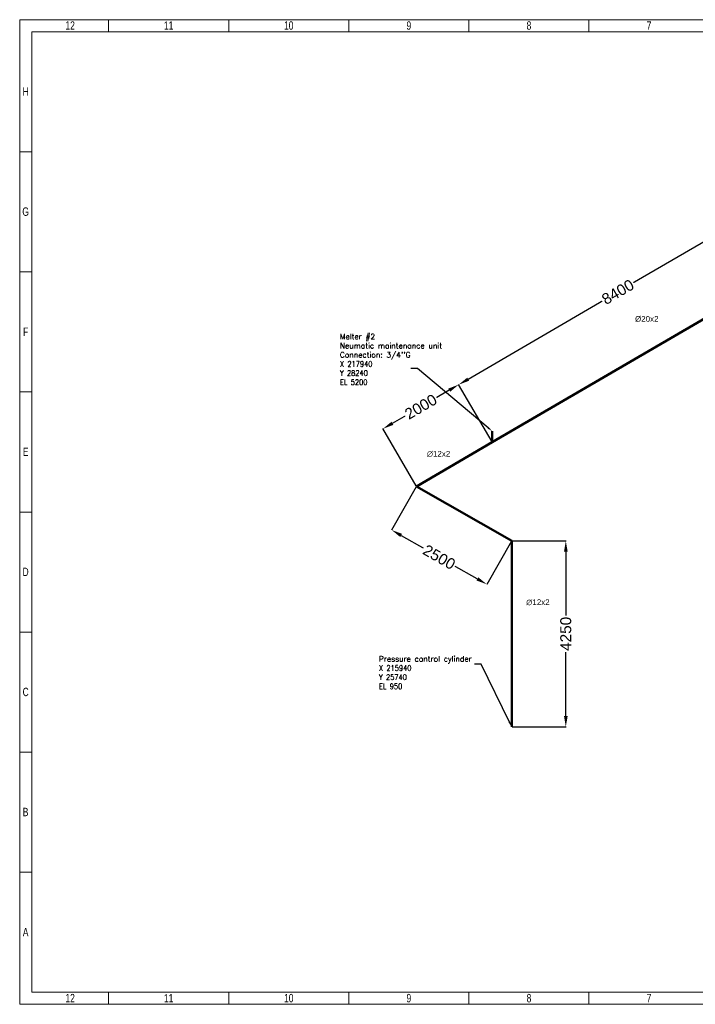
# Model space of a CAD drawing. Header units: millimetres. Extents: x 136540 to 167986, y -100244 to -77782.
# Tile 1 of 14: x 136540 to 151949, y -100244 to -77782. Entities that reach past the tile are written whole.
import ezdxf
from ezdxf import colors
from ezdxf.entities.mleader import LeaderData, LeaderLine
from ezdxf.math import Vec2, Vec3

# ---------------------------------------------------------------- set-up
doc = ezdxf.new("R2010")
doc.units = ezdxf.units.MM
doc.header["$LTSCALE"] = 0.25
doc.linetypes.add('HS_Solid', pattern=[0])
for name, color, linetype in [('Annotation', 7, 'Continuous'), ('COTAS', 136, 'Continuous'), ('Dimension', 1, 'Continuous')]:
    doc.layers.add(name, color=color, linetype=linetype)
doc.layers.add('Pipe Small Bore', color=30, linetype='Continuous', lineweight=50)
doc.styles.add('AdskIsoMetric', font='romans.shx')
doc.styles.add('MtXpl_Arial_Unicode_', font='ARIALUNI.ttf')
doc.styles.add('SLDTEXTSTYLE3', font='TXT', dxfattribs={"width": 0.75})
doc.styles.get("Standard").update_dxf_attribs({"font": 'arial.ttf'})
doc.dimstyles.new('AdskIsoMetric', dxfattribs={"dimtxt": 2.5, "dimasz": 2.5, "dimexe": 1, "dimexo": 2, "dimgap": 0.8, "dimtad": 1, "dimdec": 0, "dimrnd": 1, "dimzin": 0, "dimdsep": 46, "dimtxsty": 'AdskIsoMetric', "dimcen": 0, "dimclrt": 7, "dimadec": 0, "dimazin": 0, "dimtfac": 1, "dimtdec": 0, "dimtmove": 1, "dimatfit": 3, "dimfxl": 1, "dimtfill": 1, "dimfrac": 2, "dimtolj": 1, "dimtzin": 0, "dimarcsym": 0})

# ---------------------------------------------------------------- blocks, each defined once
blk = doc.blocks.new('*D79')
at = {"layer": 'Defpoints', "color": 0}
for p in [(147762, -89668), (148995, -89668), (147762, -93918)]:
    blk.add_point(p, dxfattribs=at)
at = {"layer": 'Dimension', "color": 0, "lineweight": -2}
for p, q in [((147772, -89668), (149000, -89668)), ((148995, -89918), (148995, -91411)), ((148995, -93668), (148995, -92175)), ((147772, -93918), (149000, -93918))]:
    blk.add_line(p, q, dxfattribs=at)
at = {"layer": 'Dimension', "color": 0}
for points in [[(149037, -89918), (148954, -89918), (148995, -89668)], [(148954, -93668), (149037, -93668), (148995, -93918)]]:
    blk.add_solid(points, dxfattribs=at)
at = {"layer": 'Dimension', "color": 7, "insert": (148995, -91793), "char_height": 250, "attachment_point": 5, "rotation": 90, "bg_fill": 3, "box_fill_scale": 1.1, "bg_fill_color": 257, "bg_fill_transparency": 0}
blk.add_mtext('\\A1;4250', dxfattribs=at)
blk = doc.blocks.new('*D80')
at = {"layer": 'Defpoints', "color": 0}
for p in [(145591, -88429), (145023, -89424), (147762, -89668)]:
    blk.add_point(p, dxfattribs=at)
at = {"layer": 'Dimension', "color": 0, "lineweight": -2}
for p, q in [((145586, -88438), (145020, -89428)), ((145240, -89548), (145779, -89856)), ((147757, -89677), (147191, -90668)), ((146977, -90539), (146437, -90231))]:
    blk.add_line(p, q, dxfattribs=at)
at = {"layer": 'Dimension', "color": 0}
for points in [[(145260, -89512), (145219, -89584), (145023, -89424)], [(146956, -90575), (146997, -90503), (147194, -90663)]]:
    blk.add_solid(points, dxfattribs=at)
at = {"layer": 'Dimension', "color": 7, "insert": (146108, -90044), "char_height": 250, "attachment_point": 5, "rotation": 330.2868, "bg_fill": 3, "box_fill_scale": 1.1, "bg_fill_color": 257, "bg_fill_transparency": 0}
blk.add_mtext('\\A1;2500', dxfattribs=at)
blk = doc.blocks.new('*D81')
at = {"layer": 'Defpoints', "color": 0}
for p in [(146553, -86108), (147319, -87422), (145591, -88429)]:
    blk.add_point(p, dxfattribs=at)
at = {"layer": 'Dimension', "color": 0, "lineweight": -2}
for p, q in [((146337, -86234), (146017, -86421)), ((147314, -87413), (146551, -86104)), ((145041, -86990), (145362, -86803)), ((145586, -88420), (144823, -87111))]:
    blk.add_line(p, q, dxfattribs=at)
at = {"layer": 'Dimension', "color": 0}
for points in [[(146358, -86270), (146316, -86198), (146553, -86108)], [(145020, -86954), (145062, -87026), (144825, -87115)]]:
    blk.add_solid(points, dxfattribs=at)
at = {"layer": 'Dimension', "color": 7, "insert": (145689, -86612), "char_height": 250, "attachment_point": 5, "rotation": 30.2327, "bg_fill": 3, "box_fill_scale": 1.1, "bg_fill_color": 257, "bg_fill_transparency": 0}
blk.add_mtext('\\A1;2000', dxfattribs=at)
blk = doc.blocks.new('*D82')
at = {"layer": 'Defpoints', "color": 0}
for p in [(153811, -81879), (154576, -83192), (147319, -87422)]:
    blk.add_point(p, dxfattribs=at)
at = {"layer": 'Dimension', "color": 0, "lineweight": -2}
for p, q in [((154571, -83184), (153808, -81875)), ((153595, -82005), (150508, -83804)), ((146769, -85983), (149856, -84184)), ((147314, -87413), (146551, -86104))]:
    blk.add_line(p, q, dxfattribs=at)
at = {"layer": 'Dimension', "color": 0}
for points in [[(153616, -82041), (153574, -81969), (153811, -81879)], [(146748, -85947), (146790, -86019), (146553, -86109)]]:
    blk.add_solid(points, dxfattribs=at)
at = {"layer": 'Dimension', "color": 7, "insert": (150182, -83994), "char_height": 250, "attachment_point": 5, "rotation": 30.2327, "bg_fill": 3, "box_fill_scale": 1.1, "bg_fill_color": 257, "bg_fill_transparency": 0}
blk.add_mtext('\\A1;8400', dxfattribs=at)
blk = doc.blocks.new('cajetin')
at = {"color": 7, "linetype": 'Continuous', "lineweight": 18}
for p, q in [((0, 0), (0, 615)), ((0, 615), (861, 615)), ((55.5, 607.5), (55.5, 615)), ((130.5, 607.5), (130.5, 615)), ((205.5, 607.5), (205.5, 615)), ((280.5, 607.5), (280.5, 615)), ((355.5, 607.5), (355.5, 615)), ((7.5, 7.5), (7.5, 607.5)), ((7.5, 607.5), (853.5, 607.5)), ((7.5, 532.5), (0, 532.5)), ((7.5, 457.5), (0, 457.5)), ((7.5, 382.5), (0, 382.5)), ((7.5, 307.5), (0, 307.5)), ((7.5, 307.5), (7.5, 307.5)), ((7.5, 232.5), (0, 232.5)), ((7.5, 157.5), (0, 157.5)), ((7.5, 82.5), (0, 82.5)), ((853.5, 7.5), (7.5, 7.5)), ((55.5, 7.5), (55.5, 0)), ((130.5, 7.5), (130.5, 0)), ((205.5, 7.5), (205.5, 0)), ((280.5, 7.5), (280.5, 0)), ((355.5, 7.5), (355.5, 0)), ((861, 0), (0, 0))]:
    blk.add_line(p, q, dxfattribs=at)
at = {"color": 7, "linetype": 'Continuous', "lineweight": 0, "char_height": 5.25, "attachment_point": 2, "style": 'SLDTEXTSTYLE3'}
for s, insert in [('12', (31.51, 613.99)), ('11', (93.01, 613.99)), ('10', (168.01, 613.99)), ('9', (243.01, 613.99)), ('8', (318.01, 613.99)), ('7', (393.01, 613.99)), ('H', (3.75, 572.74)), ('G', (3.68, 497.74)), ('F', (3.71, 422.74)), ('E', (3.74, 347.74)), ('D', (3.68, 272.74)), ('C', (3.73, 197.74)), ('B', (3.69, 122.74)), ('A', (3.7, 47.74)), ('12', (31.51, 6.49)), ('11', (93.01, 6.49)), ('10', (168.01, 6.49)), ('9', (243.01, 6.49)), ('8', (318.01, 6.49)), ('7', (393.01, 6.49))]:
    blk.add_mtext(s, dxfattribs=dict(at, insert=insert))
blk = doc.blocks.new('zw$3B4')
at = {"layer": 'Pipe Small Bore'}
for points in [[(2586, 6496), (12954, 12538)], [(12954, 12538), (12954, 8288)], [(9844, 10726), (10929, 10106)], [(10929, 10106), (10929, 5856)], [(11744, 7583), (12954, 8288)], [(11960, 7959), (11960, 7709)], [(12176, 8085), (12176, 7835)], [(11744, 7833), (11744, 7583)], [(2586, 6746), (2586, 6496)], [(858, 5489), (2586, 6496)], [(10929, 5856), (12058, 5212)], [(858, 5489), (3030, 4250)], [(12058, 5462), (12058, 5212)], [(3030, 4250), (3030, 0)]]:
    blk.add_lwpolyline(points, dxfattribs=at)
at = {"char_height": 125, "attachment_point": 1, "style": 'AdskIsoMetric'}
for s, insert in [("Melter #2^JNeumatic maintenance unit^J\\A1;Connection: 3/4''G^J\\A0;\\W0.8;X 217940^JY 28240^JEL 5200", (-890, 8970)), ('Launder laser cooling^J{\\W0.8;X 229040^JY 28240^JEL 950}', (14491, 7845)), ('Launder Dam Cylinder^J{\\W0.8;X 228790^JY 28240^JEL 950}', (14488, 6876)), ('Launder Dam Cylinder^J{\\W0.8;X 228540^JY 28240^JEL 950}', (12278, 6303)), ('Flexible for tilting^J{\\W0.8;X 226340^JY 25690^JEL 950}', (12868, 5117)), ('Pressure control cylinder^J{\\W0.8;X 215940^JY 25740^JEL 950}', (0, 1616))]:
    blk.add_mtext_dynamic_manual_height_columns(s, width=199051.18, gutter_width=625, heights=[0], dxfattribs=dict(at, insert=insert))
at = {"layer": 'COTAS', "color": 7, "linetype": 'HS_Solid', "style": 'MtXpl_Arial_Unicode_'}
for s, p in [('∅16x2', (10848, 11892)), ('∅16x2', (13079, 9792)), ('%%C20x2', (5842, 9245)), ('%%C20x2', (10209, 9221)), ('∅12x2', (11628, 8561)), ('∅12x2', (11628, 8334)), ('∅12x2', (11628, 8119)), ('∅16x2', (12614, 7785)), ('∅12x2', (1093, 6168)), ('%%C20x2', (10970, 5051)), ('∅12x2', (3360, 2783))]:
    blk.add_text(s, height=130, dxfattribs=at).set_placement(p)
at = {"layer": 'Annotation'}
ml = blk.add_multileader_mtext('Standard', dxfattribs=at)
ml.set_content('')
ml.set_leader_properties()
ml.build(insert=Vec2(0, 0))
ml.multileader.update_dxf_attribs({"dogleg_length": 3.06, "arrow_head_size": 125})
ctx = ml.context
ctx.base_point, ctx.char_height, ctx.arrow_head_size, ctx.landing_gap_size, ctx.plane_origin = Vec3(727, 8178), 200, 125, 100, Vec3(-3489, -3766)
notes = []
notes.append((ctx, [(0, (1, 1, 0), (880, 8178), (-1, 0), 153, [(0, [(2586, 6746)], 256, [])])]))
ctx.mtext, ml.multileader.dxf.content_type = None, 0
ml = blk.add_multileader_mtext('Standard', dxfattribs=at)
ml.set_content('')
ml.set_leader_properties()
ml.build(insert=Vec2(0, 0))
ml.multileader.update_dxf_attribs({"dogleg_length": 3.06, "arrow_head_size": 125})
ctx = ml.context
ctx.base_point, ctx.char_height, ctx.arrow_head_size, ctx.landing_gap_size, ctx.plane_origin = Vec3(14422, 6598), 200, 125, 100, Vec3(5885, -2553)
ctx.text_align_type = 2
notes.append((ctx, [(0, (1, 1, 0), (14268, 6598), (1, 0), 153, [(0, [(11960, 7959)], 256, [])])]))
ctx.mtext, ml.multileader.dxf.content_type = None, 0
ml = blk.add_multileader_mtext('Standard', dxfattribs=at)
ml.set_content('')
ml.set_leader_properties()
ml.build(insert=Vec2(0, 0))
ml.multileader.update_dxf_attribs({"dogleg_length": 3.06, "arrow_head_size": 125})
ctx = ml.context
ctx.base_point, ctx.char_height, ctx.arrow_head_size, ctx.landing_gap_size, ctx.plane_origin = Vec3(14372, 7183), 200, 125, 100, Vec3(6101, -2427)
ctx.text_align_type = 2
notes.append((ctx, [(0, (1, 1, 0), (14219, 7183), (1, 0), 153, [(0, [(12176, 8085)], 256, [])])]))
ctx.mtext, ml.multileader.dxf.content_type = None, 0
ml = blk.add_multileader_mtext('Standard', dxfattribs=at)
ml.set_content('')
ml.set_leader_properties()
ml.build(insert=Vec2(0, 0))
ml.multileader.update_dxf_attribs({"dogleg_length": 3.06, "arrow_head_size": 125})
ctx = ml.context
ctx.base_point, ctx.char_height, ctx.arrow_head_size, ctx.landing_gap_size, ctx.plane_origin = Vec3(12438, 6373), 200, 125, 100, Vec3(5669, -2679)
ctx.text_align_type = 2
notes.append((ctx, [(0, (1, 1, 0), (12285, 6373), (1, 0), 153, [(0, [(11744, 7833)], 256, [])])]))
ctx.mtext, ml.multileader.dxf.content_type = None, 0
ml = blk.add_multileader_mtext('Standard', dxfattribs=at)
ml.set_content('')
ml.set_leader_properties()
ml.build(insert=Vec2(0, 0))
ml.multileader.update_dxf_attribs({"dogleg_length": 3.06, "arrow_head_size": 125})
ctx = ml.context
ctx.base_point, ctx.char_height, ctx.arrow_head_size, ctx.landing_gap_size, ctx.plane_origin = Vec3(12788, 5055), 200, 125, 100, Vec3(6094, -5278)
ctx.text_align_type = 2
notes.append((ctx, [(0, (1, 1, 0), (12635, 5055), (1, 0), 153, [(0, [(12058, 5462)], 256, [])])]))
ctx.mtext, ml.multileader.dxf.content_type = None, 0
ml = blk.add_multileader_mtext('Standard', dxfattribs=at)
ml.set_content('')
ml.set_leader_properties()
ml.build(insert=Vec2(0, 0))
ml.multileader.update_dxf_attribs({"dogleg_length": 3.06, "arrow_head_size": 125})
ctx = ml.context
ctx.base_point, ctx.char_height, ctx.arrow_head_size, ctx.landing_gap_size, ctx.plane_origin = Vec3(2177, 1432), 200, 125, 100, Vec3(-3046, -10512)
notes.append((ctx, [(0, (1, 1, 0), (2330, 1432), (-1, 0), 153, [(0, [(3030, 0)], 256, [])])]))
ctx.mtext, ml.multileader.dxf.content_type = None, 0
for ctx, leaders in notes:
    for number, flags, end, landing, length, lines in leaders:
        leader = LeaderData()
        leader.index, (leader.has_last_leader_line, leader.has_dogleg_vector, leader.attachment_direction) = number, flags
        leader.last_leader_point, leader.dogleg_vector, leader.dogleg_length = Vec3(end), Vec3(landing), length
        for number, points, colour, breaks in lines:
            line = LeaderLine()
            line.index, line.vertices, line.color, line.breaks = number, Vec3.list(points), colors.encode_raw_color(colour), breaks
            leader.lines.append(line)
        ctx.leaders.append(leader)

msp = doc.modelspace()

# ---------------------------------------------------------------- block references
msp.add_blockref('zw$3B4', (144732.3, -93918.1))

# ---------------------------------------------------------------- next in the draw order: dimensions: what is measured, and where the dimension line sits
at = {"layer": 'Dimension'}
dim = msp.add_aligned_dim(p1=(147761.9, -93918.1), p2=(147761.9, -89668.1), distance=-1233.4, dimstyle='AdskIsoMetric', override={"dimscale": 5, "dimtxt": 50, "dimasz": 50, "dimtad": 0, "dimrnd": 10, "dimtxsty": 'Standard', "dimtfill": 1, "dimtfillclr": 0}, dxfattribs=at)
dim.commit()
dim.dimension.update_dxf_attribs({"geometry": '*D79', "text_midpoint": (148995.3, -91793.1)})

# ---------------------------------------------------------------- next in the draw order: dimensions: what is measured, and where the dimension line sits
dim = msp.add_aligned_dim(p1=(147761.9, -89668.1), p2=(145590.6, -88428.9), distance=1145.7, dimstyle='AdskIsoMetric', override={"dimscale": 5, "dimtxt": 50, "dimasz": 50, "dimtad": 0, "dimrnd": 10, "dimtxsty": 'Standard', "dimtfill": 1, "dimtfillclr": 0}, dxfattribs=at)
dim.commit()
dim.dimension.update_dxf_attribs({"geometry": '*D80', "text_midpoint": (146108.3, -90043.6)})

# ---------------------------------------------------------------- next in the draw order: dimensions: what is measured, and where the dimension line sits
dim = msp.add_aligned_dim(p1=(145590.6, -88428.9), p2=(147318.6, -87421.9), distance=1520.3, dimstyle='AdskIsoMetric', override={"dimscale": 5, "dimtxt": 50, "dimasz": 50, "dimtad": 0, "dimrnd": 10, "dimtxsty": 'Standard', "dimtfill": 1, "dimtfillclr": 0}, dxfattribs=at)
dim.commit()
dim.dimension.update_dxf_attribs({"geometry": '*D81', "text_midpoint": (145689.1, -86611.9)})

# ---------------------------------------------------------------- next in the draw order: dimensions: what is measured, and where the dimension line sits
dim = msp.add_aligned_dim(p1=(147318.6, -87421.9), p2=(154576.1, -83192.4), distance=1519.8, dimstyle='AdskIsoMetric', override={"dimscale": 5, "dimtxt": 50, "dimasz": 50, "dimtad": 0, "dimrnd": 10, "dimtxsty": 'Standard', "dimtfill": 1, "dimtfillclr": 0}, dxfattribs=at)
dim.commit()
dim.dimension.update_dxf_attribs({"geometry": '*D82', "text_midpoint": (150182, -83994)})

# ---------------------------------------------------------------- next in the draw order: block references
at = {"xscale": 36.5234375, "yscale": 36.5234375, "zscale": 36.5234375}
msp.add_blockref('cajetin', (136539.8, -100244.4), dxfattribs=at)

doc.saveas('drawing.dxf')
